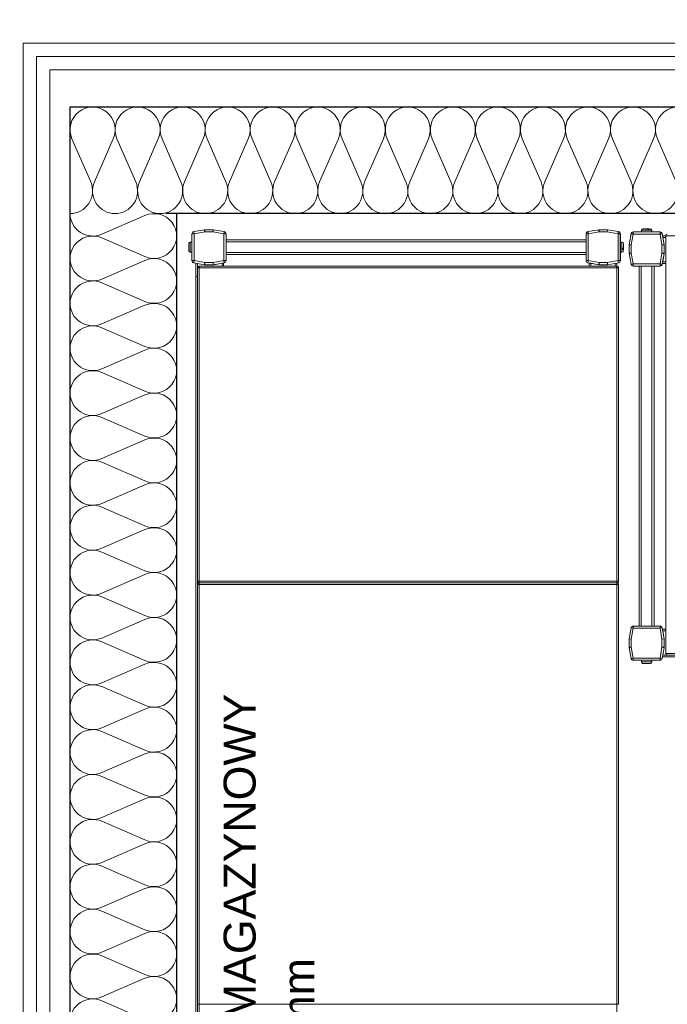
# Model space of a CAD drawing. Header units: millimetres. Extents: x 2016045 to 2079203, y -1576958 to -1542749.
# Tile 58 of 109: x 2036219 to 2036826, y -1559693 to -1558770. Entities that reach past the tile are written whole.
import ezdxf

# ---------------------------------------------------------------- set-up
doc = ezdxf.new("R2010")
doc.units = ezdxf.units.MM
doc.header["$MEASUREMENT"] = 0
for name, color, linetype, lineweight, true_color in [('balustrada_Nr_pióra__13', 7, 'Continuous', 5, 0xb6b6b6), ('Defpoints_Nr_pióra__12', 7, 'Continuous', 5, 0x9f9f9f), ('Komory_Nr_pióra__2', 7, 'Continuous', 25, 0x0322fc), ('Regały_Nr_pióra__11', 7, 'Continuous', 5, 0x6d6d6d), ('Regały_Nr_pióra__12', 7, 'Continuous', 5, 0x9f9f9f), ('Wymiarowanie_Nr_pióra__3', 7, 'Continuous', 35, 0x008200)]:
    doc.layers.add(name, color=color, linetype=linetype, lineweight=lineweight, true_color=true_color)
for name, color, linetype, lineweight in [('Budowlane - Sciany Wew_Nr_pióra__251', 94, 'Continuous', 20), ('Wymiarowanie_Nr_pióra__1', 7, 'Continuous', 0), ('Ściany_Nr_pióra__51', 5, 'Continuous', 13)]:
    doc.layers.add(name, color=color, linetype=linetype, lineweight=lineweight)
doc.layers.add('Wymiarowanie', color=7, linetype='Continuous')
doc.styles.add('GENERATED_STYLE_1', font='arial.ttf')
doc.dimstyles.new('GENERATED_STYLE__1', dxfattribs={"dimtxt": 125, "dimasz": 114, "dimexe": 0.18, "dimexo": 0, "dimgap": 0.09, "dimtad": 1, "dimtih": 1, "dimtoh": 1, "dimdec": 0, "dimlfac": 0.1, "dimzin": 0, "dimdsep": 46, "dimtxsty": 'GENERATED_STYLE_1', "dimblk": 'ARROWHEAD_2', "dimblk1": 'ARROWHEAD_2', "dimblk2": 'ARROWHEAD_2', "dimcen": 0.09, "dimclrd": 7, "dimclre": 7, "dimclrt": 7, "dimadec": 4, "dimazin": 0, "dimtfac": 1, "dimtdec": 4, "dimtmove": 0, "dimatfit": 3, "dimfxl": 0, "dimtolj": 1, "dimtzin": 0, "dimarcsym": 0})
doc.dimstyles.new('GENERATED_STYLE__2', dxfattribs={"dimtxt": 125, "dimasz": 114, "dimexe": 0.18, "dimexo": 0, "dimgap": 0.09, "dimtad": 1, "dimdec": 0, "dimlfac": 0.1, "dimzin": 0, "dimdsep": 46, "dimtxsty": 'GENERATED_STYLE_1', "dimblk": 'ARROWHEAD_2', "dimblk1": 'ARROWHEAD_2', "dimblk2": 'ARROWHEAD_2', "dimcen": 0.09, "dimclrd": 7, "dimclre": 7, "dimclrt": 7, "dimadec": 4, "dimazin": 0, "dimtfac": 1, "dimtdec": 4, "dimtmove": 2, "dimatfit": 3, "dimfxl": 0, "dimtolj": 1, "dimtzin": 0, "dimarcsym": 0})
doc.dimstyles.new('GENERATED_STYLE__3', dxfattribs={"dimtxt": 125, "dimasz": 114, "dimexe": 0.18, "dimexo": 0, "dimgap": 0.09, "dimtad": 1, "dimdec": 0, "dimlfac": 0.1, "dimzin": 0, "dimdsep": 46, "dimtxsty": 'GENERATED_STYLE_1', "dimblk": 'ARROWHEAD_2', "dimblk1": 'ARROWHEAD_2', "dimblk2": 'ARROWHEAD_2', "dimcen": 0.09, "dimclrd": 7, "dimclre": 7, "dimclrt": 7, "dimadec": 4, "dimazin": 0, "dimtfac": 1, "dimtdec": 4, "dimtmove": 0, "dimatfit": 3, "dimfxl": 0, "dimtolj": 1, "dimtzin": 0, "dimarcsym": 0})

# ---------------------------------------------------------------- blocks, each defined once
blk = doc.blocks.new('Izolacja cieplna 18_7')
at = {"layer": 'balustrada_Nr_pióra__13', "linetype": 'Continuous'}
for p, q in [((2431.35, 29.8), (2448.93, 70.2)), ((2452.48, 70.2), (2470.06, 29.8)), ((2473.61, 29.8), (2491.18, 70.2)), ((2494.73, 70.2), (2512.31, 29.8)), ((2515.86, 29.8), (2533.44, 70.2)), ((2536.99, 70.2), (2554.56, 29.8)), ((2558.11, 29.8), (2575.69, 70.2)), ((2579.24, 70.2), (2596.82, 29.8)), ((2600.37, 29.8), (2617.94, 70.2)), ((2621.49, 70.2), (2639.07, 29.8)), ((2642.62, 29.8), (2660.2, 70.2)), ((2663.75, 70.2), (2681.32, 29.8)), ((2684.87, 29.8), (2702.45, 70.2)), ((2706, 70.2), (2723.58, 29.8)), ((2727.13, 29.8), (2744.7, 70.2)), ((2748.25, 70.2), (2765.83, 29.8)), ((2769.38, 29.8), (2786.96, 70.2)), ((2790.51, 70.2), (2808.08, 29.8)), ((2811.63, 29.8), (2829.21, 70.2)), ((2832.76, 70.2), (2850.34, 29.8)), ((2853.89, 29.8), (2871.46, 70.2)), ((2875.01, 70.2), (2892.59, 29.8)), ((2896.14, 29.8), (2913.72, 70.2)), ((2917.27, 70.2), (2934.84, 29.8)), ((2938.39, 29.8), (2955.97, 70.2)), ((2959.52, 70.2), (2977.1, 29.8)), ((2980.65, 29.8), (2998.22, 70.2))]:
    blk.add_line(p, q, dxfattribs=at)
for centre, start_param, end_param in [((2429.58, 78.73), 4.299595, 8.266775), ((2471.83, 78.73), 4.299595, 8.266775), ((2514.08, 78.73), 4.299595, 8.266775), ((2556.34, 78.73), 4.299595, 8.266775), ((2598.59, 78.73), 4.299595, 8.266775), ((2640.84, 78.73), 4.299595, 8.266775), ((2683.1, 78.73), 4.299595, 8.266775), ((2725.35, 78.73), 4.299595, 8.266775), ((2767.61, 78.73), 4.299595, 8.266775), ((2809.86, 78.73), 4.299595, 8.266775), ((2852.11, 78.73), 4.299595, 8.266775), ((2894.37, 78.73), 4.299595, 8.266775), ((2936.62, 78.73), 4.299595, 8.266775), ((2978.87, 78.73), 4.299595, 8.266775), ((2450.7, 21.27), 1.158003, 3.141593), ((2450.7, 21.27), 3.141593, 5.125182), ((2492.96, 21.27), 1.158003, 3.141593), ((2492.96, 21.27), 3.141593, 5.125182), ((2535.21, 21.27), 1.158003, 3.141593), ((2535.21, 21.27), 3.141593, 5.125182), ((2577.46, 21.27), 1.158003, 3.141593), ((2577.46, 21.27), 3.141593, 5.125182), ((2619.72, 21.27), 1.158003, 3.141593), ((2619.72, 21.27), 3.141593, 5.125182), ((2661.97, 21.27), 1.158003, 3.141593), ((2661.97, 21.27), 3.141593, 5.125182), ((2704.22, 21.27), 1.158003, 3.141593), ((2704.23, 21.27), 3.141593, 5.125182), ((2746.48, 21.27), 1.158003, 3.141593), ((2746.48, 21.27), 3.141593, 5.125182), ((2788.73, 21.27), 1.158003, 3.141593), ((2788.73, 21.27), 3.141593, 5.125182), ((2830.98, 21.27), 1.158003, 3.141593), ((2830.99, 21.27), 3.141593, 5.125182), ((2873.24, 21.27), 1.158003, 3.141593), ((2873.24, 21.27), 3.141593, 5.125182), ((2915.49, 21.27), 1.158003, 3.141593), ((2915.49, 21.27), 3.141593, 5.125182), ((2957.75, 21.27), 1.158003, 3.141593), ((2957.75, 21.27), 3.141593, 5.125182), ((3000, 21.27), 1.158003, 3.141593)]:
    blk.add_ellipse(centre, major_axis=(0, 21.27), ratio=0.993368, start_param=start_param, end_param=end_param, dxfattribs=at)
blk = doc.blocks.new('Izolacja cieplna 18_8')
at = {"layer": 'balustrada_Nr_pióra__13', "linetype": 'Continuous'}
for p, q in [((843.85, 70.2), (861.36, 29.8)), ((864.9, 29.8), (882.41, 70.2)), ((885.95, 70.2), (903.47, 29.8)), ((907, 29.8), (924.52, 70.2)), ((928.06, 70.2), (945.57, 29.8)), ((949.11, 29.8), (966.62, 70.2)), ((970.16, 70.2), (987.68, 29.8)), ((991.21, 29.8), (1008.73, 70.2)), ((1012.26, 70.2), (1029.78, 29.8)), ((1033.32, 29.8), (1050.83, 70.2)), ((1054.37, 70.2), (1071.88, 29.8)), ((1075.42, 29.8), (1092.93, 70.2)), ((1096.47, 70.2), (1113.99, 29.8)), ((1117.52, 29.8), (1135.04, 70.2)), ((1138.58, 70.2), (1156.09, 29.8)), ((1159.63, 29.8), (1177.14, 70.2)), ((1180.68, 70.2), (1198.2, 29.8)), ((1201.73, 29.8), (1219.25, 70.2)), ((1222.78, 70.2), (1240.3, 29.8)), ((1243.84, 29.8), (1261.35, 70.2)), ((1264.89, 70.2), (1282.4, 29.8)), ((1285.94, 29.8), (1303.45, 70.2)), ((1306.99, 70.2), (1324.51, 29.8)), ((1328.04, 29.8), (1345.56, 70.2)), ((1349.1, 70.2), (1366.61, 29.8)), ((1370.15, 29.8), (1387.66, 70.2)), ((1391.2, 70.2), (1408.71, 29.8)), ((1412.25, 29.8), (1429.77, 70.2)), ((1433.3, 70.2), (1450.82, 29.8)), ((1454.36, 29.8), (1471.87, 70.2)), ((1475.41, 70.2), (1492.92, 29.8)), ((1496.46, 29.8), (1513.97, 70.2)), ((1517.51, 70.2), (1535.03, 29.8)), ((1538.56, 29.8), (1556.08, 70.2)), ((1559.62, 70.2), (1577.13, 29.8)), ((1580.67, 29.8), (1598.18, 70.2))]:
    blk.add_line(p, q, dxfattribs=at)
for centre, start_param, end_param in [((863.13, 78.73), 4.299595, 8.266775), ((905.24, 78.73), 4.299595, 8.266775), ((947.34, 78.73), 4.299595, 8.266775), ((989.44, 78.73), 4.299595, 8.266775), ((1031.55, 78.73), 4.299595, 8.266775), ((1073.65, 78.73), 4.299595, 8.266775), ((1115.76, 78.73), 4.299595, 8.266775), ((1157.86, 78.73), 4.299595, 8.266775), ((1199.96, 78.73), 4.299595, 8.266775), ((1242.07, 78.73), 4.299595, 8.266775), ((1284.17, 78.73), 4.299595, 8.266775), ((1326.28, 78.73), 4.299595, 8.266775), ((1368.38, 78.73), 4.299595, 8.266775), ((1410.48, 78.73), 4.299595, 8.266775), ((1452.59, 78.73), 4.299595, 8.266775), ((1494.69, 78.73), 4.299595, 8.266775), ((1536.8, 78.73), 4.299595, 8.266775), ((1578.9, 78.73), 4.299595, 8.266775), ((842.08, 21.27), 3.141593, 5.125182), ((884.18, 21.27), 1.158003, 3.141593), ((884.18, 21.27), 3.141593, 5.125182), ((926.29, 21.27), 1.158003, 3.141593), ((926.29, 21.27), 3.141593, 5.125182), ((968.39, 21.27), 1.158003, 3.141593), ((968.39, 21.27), 3.141593, 5.125182), ((1010.49, 21.27), 1.158003, 3.141593), ((1010.5, 21.27), 3.141593, 5.125182), ((1052.6, 21.27), 1.158003, 3.141593), ((1052.6, 21.27), 3.141593, 5.125182), ((1094.7, 21.27), 1.158003, 3.141593), ((1094.7, 21.27), 3.141593, 5.125182), ((1136.81, 21.27), 1.158003, 3.141593), ((1136.81, 21.27), 3.141593, 5.125182), ((1178.91, 21.27), 1.158003, 3.141593), ((1178.91, 21.27), 3.141593, 5.125182), ((1221.01, 21.27), 1.158003, 3.141593), ((1221.02, 21.27), 3.141593, 5.125182), ((1263.12, 21.27), 1.158003, 3.141593), ((1263.12, 21.27), 3.141593, 5.125182), ((1305.22, 21.27), 1.158003, 3.141593), ((1305.22, 21.27), 3.141593, 5.125182), ((1347.33, 21.27), 1.158003, 3.141593), ((1347.33, 21.27), 3.141593, 5.125182), ((1389.43, 21.27), 1.158003, 3.141593), ((1389.43, 21.27), 3.141593, 5.125182), ((1431.53, 21.27), 1.158003, 3.141593), ((1431.54, 21.27), 3.141593, 5.125182), ((1473.64, 21.27), 1.158003, 3.141593), ((1473.64, 21.27), 3.141593, 5.125182), ((1515.74, 21.27), 1.158003, 3.141593), ((1515.74, 21.27), 3.141593, 5.125182), ((1557.85, 21.27), 1.158003, 3.141593), ((1557.85, 21.27), 3.141593, 5.125182), ((1599.95, 21.27), 1.158003, 3.141593)]:
    blk.add_ellipse(centre, major_axis=(0, 21.27), ratio=0.989853, start_param=start_param, end_param=end_param, dxfattribs=at)
blk = doc.blocks.new('*D101', base_point=(1682719.62, -1237567.41))
at = {"layer": 'Wymiarowanie_Nr_pióra__1', "linetype": 'Continuous'}
for p, q in [((2037589.9, -1558816.42), (2037589.9, -1560670.91)), ((2037477.4, -1560670.91), (2037702.4, -1560670.91))]:
    blk.add_line(p, q, dxfattribs=at)
at = {"layer": 'Wymiarowanie_Nr_pióra__3', "linetype": 'Continuous'}
for p, q in [((2037664.9, -1558859.72), (2037514.9, -1558773.12)), ((2037664.9, -1560714.22), (2037514.9, -1560627.61))]:
    blk.add_line(p, q, dxfattribs=at)
at = {"layer": 'Wymiarowanie_Nr_pióra__1', "insert": (2037566.96, -1560129.2), "char_height": 125, "attachment_point": 7, "rotation": 90, "style": 'GENERATED_STYLE_1'}
blk.add_mtext('\\A1;{\\fArial|b0|i0|c238|p38;185\\fArial|b0|i0|c238|p38;\\A1{\\H.66x;\\S5^  ;}}', dxfattribs=at)
blk = doc.blocks.new('ARROWHEAD_2')
at = {"color": 0, "linetype": 'Continuous', "lineweight": 0}
for p, q in [((-0.3781, -0.655), (0.3781, 0.655)), ((0, 0), (-1, 0))]:
    blk.add_line(p, q, dxfattribs=at)
blk = doc.blocks.new('*D126', base_point=(1682719.62, -1237567.41))
at = {"layer": 'Wymiarowanie_Nr_pióra__1', "linetype": 'Continuous'}
for p, q in [((2044173.52, -1556060.94), (2043948.52, -1556060.94)), ((2044061.02, -1559800.94), (2044061.02, -1556060.94)), ((2044173.52, -1559800.94), (2043948.52, -1559800.94))]:
    blk.add_line(p, q, dxfattribs=at)
at = {"layer": 'Wymiarowanie_Nr_pióra__3', "linetype": 'Continuous'}
for p, q in [((2043986.02, -1556017.64), (2044136.02, -1556104.24)), ((2043986.02, -1559757.64), (2044136.02, -1559844.24))]:
    blk.add_line(p, q, dxfattribs=at)
at = {"layer": 'Wymiarowanie_Nr_pióra__1', "insert": (2044036.02, -1558073.23), "char_height": 125, "attachment_point": 7, "rotation": 90, "style": 'GENERATED_STYLE_1'}
blk.add_mtext('\\A1;{\\fArial|b0|i0|c238|p38;374}', dxfattribs=at)
blk = doc.blocks.new('*D143', base_point=(1682719.62, -1237567.41))
at = {"layer": 'Wymiarowanie_Nr_pióra__1', "linetype": 'Continuous'}
for p, q in [((2021278.91, -1556060.94), (2021053.91, -1556060.94)), ((2021166.41, -1559800.94), (2021166.41, -1556060.94)), ((2021278.91, -1559800.94), (2021053.91, -1559800.94))]:
    blk.add_line(p, q, dxfattribs=at)
at = {"layer": 'Wymiarowanie_Nr_pióra__3', "linetype": 'Continuous'}
for p, q in [((2021091.41, -1556017.64), (2021241.41, -1556104.24)), ((2021091.41, -1559757.64), (2021241.41, -1559844.24))]:
    blk.add_line(p, q, dxfattribs=at)
at = {"layer": 'Wymiarowanie_Nr_pióra__1', "insert": (2021141.41, -1558073.23), "char_height": 125, "attachment_point": 7, "rotation": 90, "style": 'GENERATED_STYLE_1'}
blk.add_mtext('\\A1;{\\fArial|b0|i0|c238|p38;374}', dxfattribs=at)
blk = doc.blocks.new('*D190', base_point=(1682719.62, -1237567.41))
at = {"layer": 'Wymiarowanie_Nr_pióra__1', "linetype": 'Continuous'}
for p, q in [((2035916.89, -1558627.34), (2035916.89, -1558402.34)), ((2037881.69, -1558627.34), (2037881.69, -1558402.34)), ((2035916.89, -1558514.84), (2037881.69, -1558514.84))]:
    blk.add_line(p, q, dxfattribs=at)
at = {"layer": 'Wymiarowanie_Nr_pióra__3', "linetype": 'Continuous'}
for p, q in [((2035960.19, -1558439.84), (2035873.59, -1558589.84)), ((2037925, -1558439.84), (2037838.39, -1558589.84))]:
    blk.add_line(p, q, dxfattribs=at)
at = {"layer": 'Wymiarowanie_Nr_pióra__1', "char_height": 125, "attachment_point": 7, "style": 'GENERATED_STYLE_1'}
for s, insert in [('\\A1;{\\fArial|b0|i0|c238|p38;196\\fArial|b0|i0|c238|p38;\\A1{\\H.66x;\\S5^  ;}}', (2036630.85, -1558491.9)), ('\\A1;{\\fArial|b0|i0|c238|p38;10}', (2037648.63, -1558489.84))]:
    blk.add_mtext(s, dxfattribs=dict(at, insert=insert))

msp = doc.modelspace()

# ---------------------------------------------------------------- linework, layer by layer
at = {"layer": 'Budowlane - Sciany Wew_Nr_pióra__251', "linetype": 'Continuous'}
for p, q in [((2036221.94, -1560695.92), (2036221.94, -1558791.42)), ((2036221.94, -1558791.42), (2039282.93, -1558791.42)), ((2036234.44, -1560683.42), (2036234.44, -1558803.92)), ((2036234.44, -1558803.92), (2039295.43, -1558803.92))]:
    msp.add_line(p, q, dxfattribs=at)
at = {"layer": 'Defpoints_Nr_pióra__12', "linetype": 'Continuous'}
for p, q in [((2036255.91, -1559246.44), (2036255.96, -1559246.44)), ((2036255.91, -1559275.97), (2036255.96, -1559275.97)), ((2036255.91, -1559612.93), (2036255.96, -1559612.93)), ((2036255.91, -1559642.46), (2036255.96, -1559642.46))]:
    msp.add_line(p, q, dxfattribs=at)
at = {"layer": 'Komory_Nr_pióra__2', "linetype": 'Continuous'}
for p, q in [((2036265.91, -1560651.44), (2036265.91, -1558851.44)), ((2036265.91, -1558851.44), (2039265.91, -1558851.44)), ((2039165.91, -1558951.44), (2036355.91, -1558951.44)), ((2036365.91, -1558951.44), (2036365.91, -1560551.44))]:
    msp.add_line(p, q, dxfattribs=at)
at = {"layer": 'Regały_Nr_pióra__12', "linetype": 'Continuous'}
for p, q in [((2036381.89, -1558968.41), (2036392.24, -1558966.58)), ((2036392.06, -1558966.62), (2036381.89, -1558968.41)), ((2036381.89, -1558968.41), (2036381.9, -1558968.45)), ((2036381.9, -1558968.45), (2036381.92, -1558968.56)), ((2036381.92, -1558968.56), (2036381.95, -1558968.74)), ((2036381.95, -1558968.74), (2036381.99, -1558968.99)), ((2036392.41, -1558968.58), (2036382.24, -1558970.38)), ((2036392.07, -1558966.65), (2036392.06, -1558966.61)), ((2036392.09, -1558966.76), (2036392.07, -1558966.65)), ((2036392.12, -1558966.95), (2036392.09, -1558966.76)), ((2036392.17, -1558967.19), (2036392.12, -1558966.95)), ((2036392.22, -1558967.49), (2036392.17, -1558967.19)), ((2036392.34, -1558968.2), (2036392.22, -1558967.49)), ((2036392.24, -1558966.58), (2036400.24, -1558966.58)), ((2036392.41, -1558968.58), (2036392.34, -1558968.2)), ((2036392.41, -1558966.58), (2036392.41, -1558968.58)), ((2036400.06, -1558968.58), (2036392.41, -1558968.58)), ((2036400.09, -1558968.24), (2036400.06, -1558968.58)), ((2036410.24, -1558970.38), (2036400.06, -1558968.58)), ((2036400.12, -1558967.9), (2036400.09, -1558968.24)), ((2036400.15, -1558967.58), (2036400.12, -1558967.9)), ((2036400.17, -1558967.3), (2036400.15, -1558967.58)), ((2036400.2, -1558967.05), (2036400.17, -1558967.3)), ((2036400.21, -1558966.85), (2036400.2, -1558967.05)), ((2036400.23, -1558966.71), (2036400.21, -1558966.85)), ((2036400.24, -1558966.58), (2036400.23, -1558966.61)), ((2036400.23, -1558966.61), (2036400.23, -1558966.71)), ((2036400.24, -1558966.58), (2036410.58, -1558968.41)), ((2036410.48, -1558968.99), (2036410.52, -1558968.74)), ((2036410.52, -1558968.74), (2036410.56, -1558968.56)), ((2036410.56, -1558968.56), (2036410.58, -1558968.45)), ((2036410.58, -1558968.45), (2036410.58, -1558968.41)), ((2036761.98, -1558966.62), (2036751.8, -1558968.41)), ((2036751.8, -1558968.41), (2036751.81, -1558968.45)), ((2036751.81, -1558968.45), (2036751.83, -1558968.56)), ((2036751.83, -1558968.56), (2036751.86, -1558968.74)), ((2036751.86, -1558968.74), (2036751.96, -1558969.28)), ((2036762.32, -1558968.58), (2036752.15, -1558970.38)), ((2036761.98, -1558966.65), (2036761.98, -1558966.61)), ((2036762, -1558966.76), (2036761.98, -1558966.65)), ((2036762.03, -1558966.95), (2036762, -1558966.76)), ((2036762.08, -1558967.19), (2036762.03, -1558966.95)), ((2036762.13, -1558967.49), (2036762.08, -1558967.19)), ((2036762.19, -1558967.83), (2036762.13, -1558967.49)), ((2036762.26, -1558968.2), (2036762.19, -1558967.83)), ((2036762.24, -1558966.58), (2036762.22, -1558966.59)), ((2036770.24, -1558966.58), (2036762.24, -1558966.58)), ((2036762.32, -1558968.58), (2036762.26, -1558968.2)), ((2036762.32, -1558966.58), (2036762.32, -1558968.58)), ((2036769.97, -1558968.58), (2036762.32, -1558968.58)), ((2036770, -1558968.24), (2036769.97, -1558968.58)), ((2036780.15, -1558970.38), (2036769.97, -1558968.58)), ((2036770.06, -1558967.58), (2036770, -1558968.24)), ((2036770.09, -1558967.3), (2036770.06, -1558967.58)), ((2036770.11, -1558967.05), (2036770.09, -1558967.3)), ((2036770.13, -1558966.85), (2036770.11, -1558967.05)), ((2036770.15, -1558966.61), (2036770.13, -1558966.85)), ((2036780.5, -1558968.41), (2036770.15, -1558966.58)), ((2036770.15, -1558966.58), (2036770.15, -1558966.61)), ((2036780.58, -1558968.41), (2036770.24, -1558966.58)), ((2036780.34, -1558969.28), (2036780.44, -1558968.74)), ((2036780.44, -1558968.74), (2036780.47, -1558968.56)), ((2036780.47, -1558968.56), (2036780.49, -1558968.45)), ((2036780.49, -1558968.45), (2036780.5, -1558968.41)), ((2036819.51, -1558968.62), (2036794.27, -1558968.62)), ((2036794.27, -1558968.71), (2036794.27, -1558970.71)), ((2036819.51, -1558968.71), (2036794.27, -1558968.71)), ((2036802.14, -1558967.12), (2036802.14, -1558968.62)), ((2036811.64, -1558967.12), (2036802.14, -1558967.12)), ((2036807.56, -1558965.62), (2036803.65, -1558965.62)), ((2036807.76, -1558965.72), (2036807.56, -1558965.62)), ((2036807.73, -1558965.62), (2036809.46, -1558965.62)), ((2036807.93, -1558965.97), (2036807.76, -1558965.72)), ((2036808.06, -1558966.35), (2036807.93, -1558965.97)), ((2036808.13, -1558966.82), (2036808.06, -1558966.35)), ((2036809.23, -1558966.82), (2036808.13, -1558966.82)), ((2036808.67, -1558965.62), (2036808.86, -1558965.71)), ((2036808.86, -1558965.71), (2036809.03, -1558965.96)), ((2036809.03, -1558965.96), (2036809.16, -1558966.34)), ((2036809.16, -1558966.34), (2036809.23, -1558966.82)), ((2036809.69, -1558965.62), (2036809.46, -1558965.62)), ((2036811.64, -1558968.62), (2036811.64, -1558967.12)), ((2036819.51, -1558970.71), (2036819.51, -1558968.71)), ((2036382.24, -1558970.38), (2036380.24, -1558970.38)), ((2036380.24, -1558970.38), (2036380.24, -1558995.62)), ((2036381.99, -1558968.99), (2036382.04, -1558969.28)), ((2036382.04, -1558969.28), (2036382.1, -1558969.62)), ((2036382.1, -1558969.62), (2036382.17, -1558969.99)), ((2036382.17, -1558969.99), (2036382.24, -1558970.38)), ((2036382.24, -1558970.38), (2036382.24, -1558995.62)), ((2036410.24, -1558970.38), (2036410.3, -1558969.99)), ((2036412.24, -1558970.38), (2036410.24, -1558970.38)), ((2036410.24, -1558995.62), (2036410.24, -1558970.38)), ((2036410.3, -1558969.99), (2036410.37, -1558969.62)), ((2036410.37, -1558969.62), (2036410.43, -1558969.28)), ((2036410.43, -1558969.28), (2036410.48, -1558968.99)), ((2036412.24, -1558995.62), (2036412.24, -1558970.38)), ((2036750.15, -1558976), (2036412.24, -1558976)), ((2036750.15, -1558978), (2036412.24, -1558978)), ((2036752.15, -1558970.38), (2036750.15, -1558970.38)), ((2036750.15, -1558970.38), (2036750.15, -1558995.62)), ((2036751.96, -1558969.28), (2036752.02, -1558969.62)), ((2036752.02, -1558969.62), (2036752.08, -1558969.99)), ((2036752.08, -1558969.99), (2036752.15, -1558970.38)), ((2036752.15, -1558970.38), (2036752.15, -1558995.62)), ((2036780.15, -1558970.38), (2036780.22, -1558969.99)), ((2036780.15, -1558995.62), (2036780.15, -1558970.38)), ((2036782.15, -1558970.38), (2036780.15, -1558970.38)), ((2036780.22, -1558969.99), (2036780.28, -1558969.62)), ((2036780.28, -1558969.62), (2036780.34, -1558969.28)), ((2036782.15, -1558995.62), (2036782.15, -1558970.38)), ((2036782.24, -1558995.62), (2036782.24, -1558970.38)), ((2036792.3, -1558970.27), (2036790.48, -1558980.62)), ((2036792.3, -1558970.36), (2036790.48, -1558980.71)), ((2036792.34, -1558970.37), (2036792.3, -1558970.36)), ((2036792.45, -1558970.39), (2036792.34, -1558970.37)), ((2036792.63, -1558970.42), (2036792.45, -1558970.39)), ((2036794.27, -1558970.71), (2036792.48, -1558980.88)), ((2036792.88, -1558970.46), (2036792.63, -1558970.42)), ((2036793.18, -1558970.51), (2036792.88, -1558970.46)), ((2036793.52, -1558970.57), (2036793.18, -1558970.51)), ((2036793.89, -1558970.64), (2036793.52, -1558970.57)), ((2036794.27, -1558970.71), (2036793.89, -1558970.64)), ((2036819.51, -1558970.71), (2036794.27, -1558970.71)), ((2036819.9, -1558970.64), (2036819.51, -1558970.71)), ((2036821.31, -1558980.88), (2036819.51, -1558970.71)), ((2036820.27, -1558970.57), (2036819.9, -1558970.64)), ((2036820.61, -1558970.51), (2036820.27, -1558970.57)), ((2036820.91, -1558970.46), (2036820.61, -1558970.51)), ((2036821.15, -1558970.42), (2036820.91, -1558970.46)), ((2036821.33, -1558970.39), (2036821.15, -1558970.42)), ((2036821.45, -1558970.37), (2036821.33, -1558970.39)), ((2036821.48, -1558970.36), (2036821.45, -1558970.37)), ((2036823.31, -1558980.62), (2036821.48, -1558970.27)), ((2036823.31, -1558980.71), (2036821.48, -1558970.36)), ((2036824.81, -1558972.37), (2036821.85, -1558972.37)), ((2036824.81, -1558973.87), (2036822.12, -1558973.87)), ((2037915.81, -1558972.27), (2036824.81, -1558972.27)), ((2036824.81, -1558972.27), (2036824.81, -1559364.27)), ((2036377.33, -1558979.26), (2036377.24, -1558979.81)), ((2036377.24, -1558979.81), (2036377.24, -1558986.19)), ((2036377.24, -1558986.19), (2036377.32, -1558986.7)), ((2036377.32, -1558986.7), (2036377.57, -1558987.15)), ((2036377.59, -1558978.83), (2036377.33, -1558979.26)), ((2036377.57, -1558987.15), (2036377.95, -1558987.49)), ((2036377.97, -1558978.5), (2036377.59, -1558978.83)), ((2036378.44, -1558978.32), (2036377.97, -1558978.5)), ((2036378.44, -1558978.28), (2036378.44, -1558978.32)), ((2036380.24, -1558978.25), (2036378.74, -1558978.25)), ((2036378.74, -1558978.25), (2036378.74, -1558987.75)), ((2036783.74, -1558978.25), (2036782.24, -1558978.25)), ((2036783.74, -1558987.75), (2036783.74, -1558978.25)), ((2036784.04, -1558984.23), (2036784.5, -1558984.16)), ((2036784.04, -1558985.34), (2036784.04, -1558984.23)), ((2036784.52, -1558985.27), (2036784.04, -1558985.34)), ((2036784.5, -1558984.16), (2036784.88, -1558984.04)), ((2036784.9, -1558985.14), (2036784.52, -1558985.27)), ((2036784.88, -1558984.04), (2036785.14, -1558983.87)), ((2036785.15, -1558984.97), (2036784.9, -1558985.14)), ((2036785.14, -1558983.87), (2036785.24, -1558983.67)), ((2036785.24, -1558984.77), (2036785.15, -1558984.97)), ((2036785.24, -1558983.67), (2036785.24, -1558979.76)), ((2036785.24, -1558983.84), (2036785.24, -1558985.57)), ((2036785.24, -1558985.8), (2036785.24, -1558985.57)), ((2036790.48, -1558980.62), (2036790.48, -1558988.62)), ((2036790.48, -1558980.71), (2036790.51, -1558980.71)), ((2036790.51, -1558980.71), (2036790.6, -1558980.72)), ((2036790.6, -1558980.72), (2036790.74, -1558980.73)), ((2036790.74, -1558980.73), (2036790.94, -1558980.75)), ((2036790.94, -1558980.75), (2036791.19, -1558980.77)), ((2036791.19, -1558980.77), (2036791.48, -1558980.79)), ((2036791.48, -1558980.79), (2036791.79, -1558980.82)), ((2036791.79, -1558980.82), (2036792.13, -1558980.85)), ((2036792.13, -1558980.85), (2036792.48, -1558980.88)), ((2036792.48, -1558980.88), (2036792.48, -1558988.53)), ((2036821.31, -1558980.88), (2036821.7, -1558980.85)), ((2036821.31, -1558988.53), (2036821.31, -1558980.88)), ((2036821.7, -1558980.85), (2036822.07, -1558980.82)), ((2036822.07, -1558980.82), (2036822.42, -1558980.79)), ((2036822.42, -1558980.79), (2036822.72, -1558980.76)), ((2036822.72, -1558980.76), (2036822.97, -1558980.74)), ((2036822.97, -1558980.74), (2036823.16, -1558980.72)), ((2036823.16, -1558980.72), (2036823.27, -1558980.71)), ((2036823.27, -1558980.71), (2036823.31, -1558980.71)), ((2036823.31, -1558980.62), (2036823.31, -1558989.37)), ((2036377.95, -1558987.49), (2036378.44, -1558987.68)), ((2036378.44, -1558987.68), (2036378.44, -1558987.72)), ((2036378.74, -1558987.75), (2036380.24, -1558987.75)), ((2036380.24, -1558995.62), (2036382.24, -1558995.62)), ((2036382.1, -1558996.38), (2036382.04, -1558996.72)), ((2036382.17, -1558996.01), (2036382.1, -1558996.38)), ((2036382.24, -1558995.62), (2036382.17, -1558996.01)), ((2036382.24, -1558995.62), (2036392.41, -1558997.42)), ((2036400.06, -1558997.42), (2036410.24, -1558995.62)), ((2036410.24, -1558995.62), (2036412.24, -1558995.62)), ((2036410.3, -1558996.01), (2036410.24, -1558995.62)), ((2036410.37, -1558996.38), (2036410.3, -1558996.01)), ((2036410.43, -1558996.72), (2036410.37, -1558996.38)), ((2036750.15, -1558988), (2036412.24, -1558988)), ((2036750.15, -1558990), (2036412.24, -1558990)), ((2036750.15, -1558995.62), (2036752.15, -1558995.62)), ((2036752.02, -1558996.38), (2036751.96, -1558996.72)), ((2036752.08, -1558996.01), (2036752.02, -1558996.38)), ((2036752.15, -1558995.62), (2036752.08, -1558996.01)), ((2036752.15, -1558995.62), (2036762.32, -1558997.42)), ((2036769.97, -1558997.42), (2036780.15, -1558995.62)), ((2036780.15, -1558995.62), (2036782.15, -1558995.62)), ((2036780.22, -1558996.01), (2036780.15, -1558995.62)), ((2036780.28, -1558996.38), (2036780.22, -1558996.01)), ((2036780.34, -1558996.72), (2036780.28, -1558996.38)), ((2036782.24, -1558987.75), (2036783.74, -1558987.75)), ((2036790.48, -1558988.53), (2036792.48, -1558988.53)), ((2036790.48, -1558988.62), (2036790.48, -1558988.64)), ((2036790.54, -1558988.87), (2036790.51, -1558988.88)), ((2036790.51, -1558988.88), (2036792.3, -1558999.05)), ((2036790.66, -1558988.85), (2036790.54, -1558988.87)), ((2036790.84, -1558988.82), (2036790.66, -1558988.85)), ((2036791.08, -1558988.78), (2036790.84, -1558988.82)), ((2036791.38, -1558988.73), (2036791.08, -1558988.78)), ((2036791.72, -1558988.67), (2036791.38, -1558988.73)), ((2036792.09, -1558988.6), (2036791.72, -1558988.67)), ((2036792.48, -1558988.53), (2036792.09, -1558988.6)), ((2036792.48, -1558988.53), (2036794.27, -1558998.71)), ((2036819.51, -1558998.71), (2036821.31, -1558988.53)), ((2036821.31, -1558988.53), (2036823.31, -1558988.53)), ((2036821.69, -1558988.6), (2036821.31, -1558988.53)), ((2036821.48, -1558999.05), (2036823.28, -1558988.88)), ((2036822.06, -1558988.67), (2036821.69, -1558988.6)), ((2036823.31, -1558989.37), (2036821.99, -1558996.87)), ((2036822.4, -1558988.73), (2036822.06, -1558988.67)), ((2036822.7, -1558988.78), (2036822.4, -1558988.73)), ((2036822.95, -1558988.82), (2036822.7, -1558988.78)), ((2036823.13, -1558988.85), (2036822.95, -1558988.82)), ((2036823.24, -1558988.87), (2036823.13, -1558988.85)), ((2036823.28, -1558988.88), (2036823.24, -1558988.87)), ((2036381.9, -1558997.55), (2036381.89, -1558997.59)), ((2036381.89, -1558997.59), (2036392.06, -1558999.39)), ((2036381.92, -1558997.44), (2036381.9, -1558997.55)), ((2036381.95, -1558997.26), (2036381.92, -1558997.44)), ((2036381.99, -1558997.01), (2036381.95, -1558997.26)), ((2036382.04, -1558996.72), (2036381.99, -1558997.01)), ((2036383.99, -1558997.96), (2036383.99, -1560491.87)), ((2036385.49, -1558998.23), (2036385.49, -1560491.61)), ((2036385.59, -1559002.42), (2036385.59, -1559296.42)), ((2036385.59, -1559002.42), (2036780.59, -1559002.42)), ((2036779.09, -1559000.92), (2036387.09, -1559000.92)), ((2036387.09, -1559000.92), (2036387.09, -1560488.92)), ((2036392.06, -1558999.39), (2036392.07, -1558999.35)), ((2036392.24, -1558999.42), (2036392.06, -1558999.39)), ((2036392.07, -1558999.35), (2036392.09, -1558999.24)), ((2036392.09, -1558999.24), (2036392.12, -1558999.05)), ((2036392.12, -1558999.05), (2036392.17, -1558998.81)), ((2036392.17, -1558998.81), (2036392.22, -1558998.51)), ((2036392.22, -1558998.51), (2036392.34, -1558997.8)), ((2036400.99, -1558999.42), (2036392.24, -1558999.42)), ((2036392.34, -1558997.8), (2036392.41, -1558997.42)), ((2036392.41, -1558997.42), (2036400.06, -1558997.42)), ((2036392.41, -1558997.42), (2036392.41, -1558999.42)), ((2036400.06, -1558997.42), (2036400.1, -1558997.81)), ((2036400.1, -1558997.81), (2036400.13, -1558998.18)), ((2036400.13, -1558998.18), (2036400.16, -1558998.53)), ((2036400.16, -1558998.53), (2036400.18, -1558998.83)), ((2036400.18, -1558998.83), (2036400.21, -1558999.08)), ((2036400.21, -1558999.08), (2036400.22, -1558999.26)), ((2036400.22, -1558999.26), (2036400.23, -1558999.38)), ((2036400.23, -1558999.38), (2036400.24, -1558999.42)), ((2036400.24, -1558999.42), (2036410.58, -1558997.59)), ((2036408.49, -1558998.09), (2036400.99, -1558999.42)), ((2036408.78, -1558998.04), (2036408.49, -1558998.09)), ((2036408.49, -1559000.92), (2036408.49, -1558998.09)), ((2036409.06, -1558997.99), (2036408.78, -1558998.04)), ((2036409.32, -1558997.95), (2036409.06, -1558997.99)), ((2036409.55, -1558997.91), (2036409.32, -1558997.95)), ((2036409.73, -1558997.87), (2036409.55, -1558997.91)), ((2036409.87, -1558997.85), (2036409.73, -1558997.87)), ((2036409.96, -1558997.83), (2036409.87, -1558997.85)), ((2036409.99, -1558997.83), (2036409.96, -1558997.83)), ((2036409.99, -1559000.92), (2036409.99, -1558997.83)), ((2036410.48, -1558997.01), (2036410.43, -1558996.72)), ((2036410.52, -1558997.26), (2036410.48, -1558997.01)), ((2036410.56, -1558997.44), (2036410.52, -1558997.26)), ((2036410.58, -1558997.55), (2036410.56, -1558997.44)), ((2036410.58, -1558997.59), (2036410.58, -1558997.55)), ((2036751.81, -1558997.55), (2036751.8, -1558997.59)), ((2036751.8, -1558997.59), (2036761.98, -1558999.39)), ((2036751.83, -1558997.44), (2036751.81, -1558997.55)), ((2036751.96, -1558996.72), (2036751.83, -1558997.44)), ((2036752.99, -1559000.92), (2036752.99, -1558997.83)), ((2036753.01, -1558997.83), (2036752.99, -1558997.83)), ((2036753.1, -1558997.85), (2036753.01, -1558997.83)), ((2036753.24, -1558997.87), (2036753.1, -1558997.85)), ((2036753.43, -1558997.91), (2036753.24, -1558997.87)), ((2036753.65, -1558997.95), (2036753.43, -1558997.91)), ((2036753.91, -1558997.99), (2036753.65, -1558997.95)), ((2036754.19, -1558998.04), (2036753.91, -1558997.99)), ((2036754.49, -1558998.09), (2036754.19, -1558998.04)), ((2036761.99, -1558999.42), (2036754.49, -1558998.09)), ((2036754.49, -1559000.92), (2036754.49, -1558998.09)), ((2036761.98, -1558999.35), (2036762, -1558999.24)), ((2036761.98, -1558999.39), (2036761.98, -1558999.35)), ((2036770.24, -1558999.42), (2036761.99, -1558999.42)), ((2036762, -1558999.24), (2036762.03, -1558999.05)), ((2036762.03, -1558999.05), (2036762.08, -1558998.81)), ((2036762.08, -1558998.81), (2036762.13, -1558998.51)), ((2036762.13, -1558998.51), (2036762.19, -1558998.17)), ((2036762.19, -1558998.17), (2036762.26, -1558997.8)), ((2036762.26, -1558997.8), (2036762.32, -1558997.42)), ((2036762.32, -1558997.42), (2036769.97, -1558997.42)), ((2036762.32, -1558997.42), (2036762.32, -1558999.42)), ((2036769.97, -1558997.42), (2036770.04, -1558998.18)), ((2036770.04, -1558998.18), (2036770.07, -1558998.53)), ((2036770.07, -1558998.53), (2036770.1, -1558998.83)), ((2036770.1, -1558998.83), (2036770.12, -1558999.08)), ((2036770.12, -1558999.08), (2036770.14, -1558999.26)), ((2036770.14, -1558999.26), (2036770.15, -1558999.38)), ((2036770.15, -1558999.42), (2036780.5, -1558997.59)), ((2036770.15, -1558999.38), (2036770.15, -1558999.42)), ((2036770.24, -1558999.42), (2036780.58, -1558997.59)), ((2036777.49, -1559000.92), (2036777.49, -1558998.14)), ((2036778.99, -1559000.92), (2036778.99, -1558997.87)), ((2036779.61, -1559001.02), (2036779.07, -1559000.92)), ((2036779.09, -1560488.92), (2036779.09, -1559000.92)), ((2036780.09, -1559001.33), (2036779.61, -1559001.02)), ((2036780.28, -1559001.56), (2036780.09, -1559001.33)), ((2036780.42, -1559001.82), (2036780.28, -1559001.56)), ((2036780.47, -1558997.44), (2036780.34, -1558996.72)), ((2036780.52, -1559002.11), (2036780.42, -1559001.82)), ((2036780.49, -1558997.55), (2036780.47, -1558997.44)), ((2036780.5, -1558997.59), (2036780.49, -1558997.55)), ((2036780.56, -1559002.42), (2036780.52, -1559002.11)), ((2036780.59, -1559296.42), (2036780.59, -1559002.42)), ((2036792.3, -1558999.05), (2036792.34, -1558999.05)), ((2036792.34, -1558999.05), (2036792.45, -1558999.03)), ((2036792.45, -1558999.03), (2036792.63, -1558999)), ((2036792.63, -1558999), (2036792.88, -1558998.95)), ((2036792.88, -1558998.95), (2036793.18, -1558998.9)), ((2036793.18, -1558998.9), (2036793.52, -1558998.84)), ((2036793.52, -1558998.84), (2036793.89, -1558998.78)), ((2036793.89, -1558998.78), (2036794.27, -1558998.71)), ((2036794.27, -1558998.71), (2036819.51, -1558998.71)), ((2036794.27, -1558998.71), (2036794.27, -1559000.71)), ((2036794.27, -1559000.71), (2036819.51, -1559000.71)), ((2036799.89, -1559000.71), (2036799.89, -1559338.62)), ((2036801.89, -1559000.71), (2036801.89, -1559338.62)), ((2036811.89, -1559000.71), (2036811.89, -1559338.62)), ((2036813.89, -1559000.71), (2036813.89, -1559338.62)), ((2036819.51, -1559000.71), (2036819.51, -1558998.71)), ((2036819.51, -1558998.71), (2036819.9, -1558998.78)), ((2036819.9, -1558998.78), (2036820.27, -1558998.84)), ((2036820.27, -1558998.84), (2036820.61, -1558998.9)), ((2036820.61, -1558998.9), (2036820.91, -1558998.95)), ((2036820.91, -1558998.95), (2036821.15, -1558999)), ((2036821.15, -1558999), (2036821.33, -1558999.03)), ((2036821.33, -1558999.03), (2036821.45, -1558999.05)), ((2036821.45, -1558999.05), (2036821.48, -1558999.05)), ((2036821.73, -1558998.34), (2036821.72, -1558998.37)), ((2036824.81, -1558998.37), (2036821.72, -1558998.37)), ((2036821.8, -1558997.93), (2036821.73, -1558998.34)), ((2036821.84, -1558997.7), (2036821.8, -1558997.93)), ((2036821.88, -1558997.44), (2036821.84, -1558997.7)), ((2036821.93, -1558997.16), (2036821.88, -1558997.44)), ((2036824.81, -1558996.87), (2036821.99, -1558996.87)), ((2036385.59, -1559010.42), (2036383.99, -1559010.42)), ((2036385.59, -1559296.42), (2036780.59, -1559296.42)), ((2036780.59, -1559299.42), (2036385.59, -1559299.42)), ((2036385.59, -1559299.42), (2036385.59, -1559693.42)), ((2036779.09, -1559297.92), (2036387.09, -1559297.92)), ((2036779.07, -1559297.92), (2036779.61, -1559297.82)), ((2036779.61, -1559298.02), (2036779.07, -1559297.92)), ((2036779.61, -1559297.82), (2036780.09, -1559297.5)), ((2036780.09, -1559298.33), (2036779.61, -1559298.02)), ((2036780.09, -1559297.5), (2036780.28, -1559297.28)), ((2036780.28, -1559298.56), (2036780.09, -1559298.33)), ((2036780.28, -1559297.28), (2036780.42, -1559297.01)), ((2036780.42, -1559298.82), (2036780.28, -1559298.56)), ((2036780.42, -1559297.01), (2036780.52, -1559296.72)), ((2036780.52, -1559299.11), (2036780.42, -1559298.82)), ((2036780.52, -1559296.72), (2036780.56, -1559296.42)), ((2036780.56, -1559299.42), (2036780.52, -1559299.11)), ((2036780.59, -1559693.42), (2036780.59, -1559299.42)), ((2036790.48, -1559350.62), (2036792.3, -1559340.27)), ((2036794.27, -1559340.62), (2036792.3, -1559340.27)), ((2036794.27, -1559340.62), (2036792.48, -1559350.79)), ((2036794.27, -1559338.62), (2036794.27, -1559340.62)), ((2036819.51, -1559338.62), (2036794.27, -1559338.62)), ((2036819.51, -1559340.62), (2036794.27, -1559340.62)), ((2036819.51, -1559340.62), (2036819.51, -1559338.62)), ((2036821.48, -1559340.27), (2036819.51, -1559340.62)), ((2036821.31, -1559350.79), (2036819.51, -1559340.62)), ((2036823.31, -1559350.62), (2036821.48, -1559340.27)), ((2036824.81, -1559341.37), (2036821.72, -1559341.37)), ((2036821.72, -1559341.37), (2036821.73, -1559341.4)), ((2036821.73, -1559341.4), (2036821.74, -1559341.48)), ((2036821.74, -1559341.48), (2036821.77, -1559341.62)), ((2036821.77, -1559341.62), (2036821.8, -1559341.81)), ((2036821.8, -1559341.81), (2036821.88, -1559342.3)), ((2036821.88, -1559342.3), (2036821.93, -1559342.58)), ((2036821.99, -1559342.87), (2036823.31, -1559350.37)), ((2036824.81, -1559342.87), (2036821.99, -1559342.87)), ((2036790.48, -1559358.62), (2036790.48, -1559350.62)), ((2036790.48, -1559350.62), (2036792.48, -1559350.79)), ((2036792.48, -1559350.79), (2036792.48, -1559358.44)), ((2036821.31, -1559350.79), (2036823.31, -1559350.62)), ((2036821.31, -1559358.44), (2036821.31, -1559350.79)), ((2036823.31, -1559350.37), (2036823.31, -1559358.62)), ((2036790.48, -1559358.44), (2036792.48, -1559358.44)), ((2036792.3, -1559368.97), (2036790.48, -1559358.62)), ((2036790.51, -1559358.79), (2036792.3, -1559368.97)), ((2036792.48, -1559358.44), (2036790.54, -1559358.79)), ((2036792.48, -1559358.44), (2036794.27, -1559368.62)), ((2036819.51, -1559368.62), (2036821.31, -1559358.44)), ((2036821.31, -1559358.44), (2036823.31, -1559358.44)), ((2036823.24, -1559358.79), (2036821.31, -1559358.44)), ((2036821.48, -1559368.97), (2036823.28, -1559358.79)), ((2037918.59, -1559365.87), (2036822.03, -1559365.87)), ((2036823.28, -1559358.79), (2036823.24, -1559358.79)), ((2036823.31, -1559358.62), (2036823.28, -1559358.79)), ((2036824.81, -1559364.25), (2036824.91, -1559364.79)), ((2036824.81, -1559364.27), (2037915.81, -1559364.27)), ((2036824.91, -1559364.79), (2036825.22, -1559365.27)), ((2036825.22, -1559365.27), (2036825.45, -1559365.46)), ((2036825.45, -1559365.46), (2036825.71, -1559365.61)), ((2036825.71, -1559365.61), (2036826, -1559365.7)), ((2036826, -1559365.7), (2036826.31, -1559365.74)), ((2036792.3, -1559368.97), (2036792.34, -1559368.96)), ((2036792.34, -1559368.96), (2036794.27, -1559368.62)), ((2036794.27, -1559368.62), (2036794.27, -1559370.62)), ((2036794.27, -1559368.62), (2036819.51, -1559368.62)), ((2036794.27, -1559370.62), (2036819.51, -1559370.62)), ((2036802.14, -1559370.62), (2036802.14, -1559372.12)), ((2036802.14, -1559372.12), (2036811.64, -1559372.12)), ((2036802.17, -1559372.42), (2036802.21, -1559372.42)), ((2036802.21, -1559372.42), (2036802.39, -1559372.89)), ((2036802.39, -1559372.89), (2036802.72, -1559373.27)), ((2036802.72, -1559373.27), (2036803.16, -1559373.52)), ((2036803.16, -1559373.52), (2036803.7, -1559373.62)), ((2036803.7, -1559373.62), (2036810.09, -1559373.62)), ((2036810.09, -1559373.62), (2036810.59, -1559373.53)), ((2036810.59, -1559373.53), (2036811.05, -1559373.28)), ((2036811.05, -1559373.28), (2036811.38, -1559372.9)), ((2036811.38, -1559372.9), (2036811.57, -1559372.42)), ((2036811.57, -1559372.42), (2036811.61, -1559372.42)), ((2036811.64, -1559372.12), (2036811.64, -1559370.62)), ((2036819.51, -1559370.62), (2036819.51, -1559368.62)), ((2036819.51, -1559368.62), (2036821.45, -1559368.96)), ((2037918.85, -1559367.37), (2036821.77, -1559367.37)), ((2036385.59, -1559693.42), (2036780.59, -1559693.42))]:
    msp.add_line(p, q, dxfattribs=at)
for centre, radius, start, end in [((2036382.24, -1558970.38), 2, 100, 180), ((2036392.41, -1558968.58), 2, 90, 100), ((2036410.24, -1558970.38), 2, 0, 80), ((2036752.15, -1558970.38), 2, 100, 180), ((2036762.32, -1558968.58), 2, 90, 100), ((2036780.15, -1558970.38), 2, 0, 80), ((2036780.24, -1558970.38), 2, 0, 80), ((2036794.27, -1558970.62), 2, 90, 170), ((2036794.27, -1558970.71), 2, 90, 170), ((2036803.64, -1558967.12), 1.5, 90, 180), ((2036810.14, -1558967.12), 1.5, 0, 90), ((2036819.51, -1558970.62), 2, 10, 90), ((2036819.51, -1558970.71), 2, 10, 90), ((2036826.31, -1558972.27), 1.5, 90, 180), ((2036378.74, -1558979.75), 1.5, 90, 101.53696), ((2036783.74, -1558979.75), 1.5, 0, 90), ((2036783.74, -1558986.25), 1.5, 270, 0), ((2036378.74, -1558986.25), 1.5, 258.46304, 270), ((2036382.24, -1558995.62), 2, 180, 260), ((2036410.24, -1558995.62), 2, 280, 0), ((2036752.15, -1558995.62), 2, 180, 260), ((2036780.15, -1558995.62), 2, 280, 0), ((2036780.24, -1558995.62), 2, 280, 0), ((2036792.48, -1558988.53), 2, 180, 190), ((2036821.31, -1558988.53), 2, 350, 0), ((2036387.09, -1559002.42), 1.5, 90, 180), ((2036392.41, -1558997.42), 2, 260, 270), ((2036762.32, -1558997.42), 2, 260, 270), ((2036794.27, -1558998.71), 2, 190, 270), ((2036819.51, -1558998.71), 2, 270, 350), ((2036387.09, -1559296.42), 1.5, 180, 270), ((2036387.09, -1559299.42), 1.5, 90, 180), ((2036794.27, -1559340.62), 2, 90, 170), ((2036819.51, -1559340.62), 2, 10, 90), ((2036792.48, -1559358.44), 2, 180, 190), ((2036821.31, -1559358.44), 2, 350, 0), ((2036794.27, -1559368.62), 2, 190, 270), ((2036803.64, -1559372.12), 1.5, 180, 191.53696), ((2036810.14, -1559372.12), 1.5, 348.46304, 0), ((2036819.51, -1559368.62), 2, 270, 350)]:
    msp.add_arc(centre, radius, start, end, dxfattribs=at)
at = {"layer": 'Ściany_Nr_pióra__51', "linetype": 'Continuous'}
for p, q in [((2036246.94, -1560670.91), (2036246.94, -1558816.42)), ((2036246.94, -1558816.42), (2039307.93, -1558816.42))]:
    msp.add_line(p, q, dxfattribs=at)

# ---------------------------------------------------------------- block references
at = {"layer": 'balustrada_Nr_pióra__13', "linetype": 'Continuous', "xscale": -1, "zscale": 1000}
msp.add_blockref('Izolacja cieplna 18_7', (2039265.91, -1558951.47), dxfattribs=at)
at = {"layer": 'balustrada_Nr_pióra__13', "linetype": 'Continuous', "xscale": -1, "zscale": 1000, "rotation": 270}
msp.add_blockref('Izolacja cieplna 18_8', (2036265.94, -1560551.44), dxfattribs=at)

# ---------------------------------------------------------------- texts
at = {"layer": 'Regały_Nr_pióra__11', "linetype": 'Continuous', "char_height": 30, "attachment_point": 7, "rotation": 90, "style": 'GENERATED_STYLE_1'}
for s, insert in [('\\A1;{\\fArial|b0|i0|c238|p38;REGAŁ CHŁODNICZY MAGAZYNOWY}', (2036440.45, -1560146.99)), ('\\A1;{\\fArial|b0|i0|c238|p38;1557x408mm}', (2036495.62, -1559903.97))]:
    msp.add_mtext(s, dxfattribs=dict(at, insert=insert))

# ---------------------------------------------------------------- dimensions: what is measured, and where the dimension line sits
at = {"layer": 'Wymiarowanie', "linetype": 'Continuous'}
for base, p1, p2, angle, dimstyle, picture, middle in [((2044061.02, -1556060.94), (2020876.35, -1559800.94), (2020826.35, -1556060.94), 90, 'GENERATED_STYLE__3', '*D126', (2043973.52, -1557930.94)), ((2021166.41, -1556060.94), (2044226.02, -1559800.94), (2020826.35, -1556060.94), 90, 'GENERATED_STYLE__3', '*D143', (2021078.91, -1557930.94)), ((2037589.9, -1560670.91), (2039307.93, -1558816.42), (2036246.94, -1560670.91), 270, 'GENERATED_STYLE__2', '*D101', (2037502.4, -1559861.77))]:
    dim = msp.add_linear_dim(base=base, p1=p1, p2=p2, angle=angle, dimstyle=dimstyle, dxfattribs=at)
    dim.commit()
    dim.dimension.update_dxf_attribs({"geometry": picture, "text_midpoint": middle, "dimtype": 160, "text_rotation": 90})
dim = msp.add_linear_dim(base=(2037881.69, -1558514.84), p1=(2035916.89, -1559095.92), p2=(2037881.69, -1558715.91), dimstyle='GENERATED_STYLE__1', dxfattribs=at)
dim.commit()
dim.dimension.update_dxf_attribs({"geometry": '*D190', "text_midpoint": (2036898.28, -1558427.34), "dimtype": 160})

doc.saveas('drawing.dxf')
